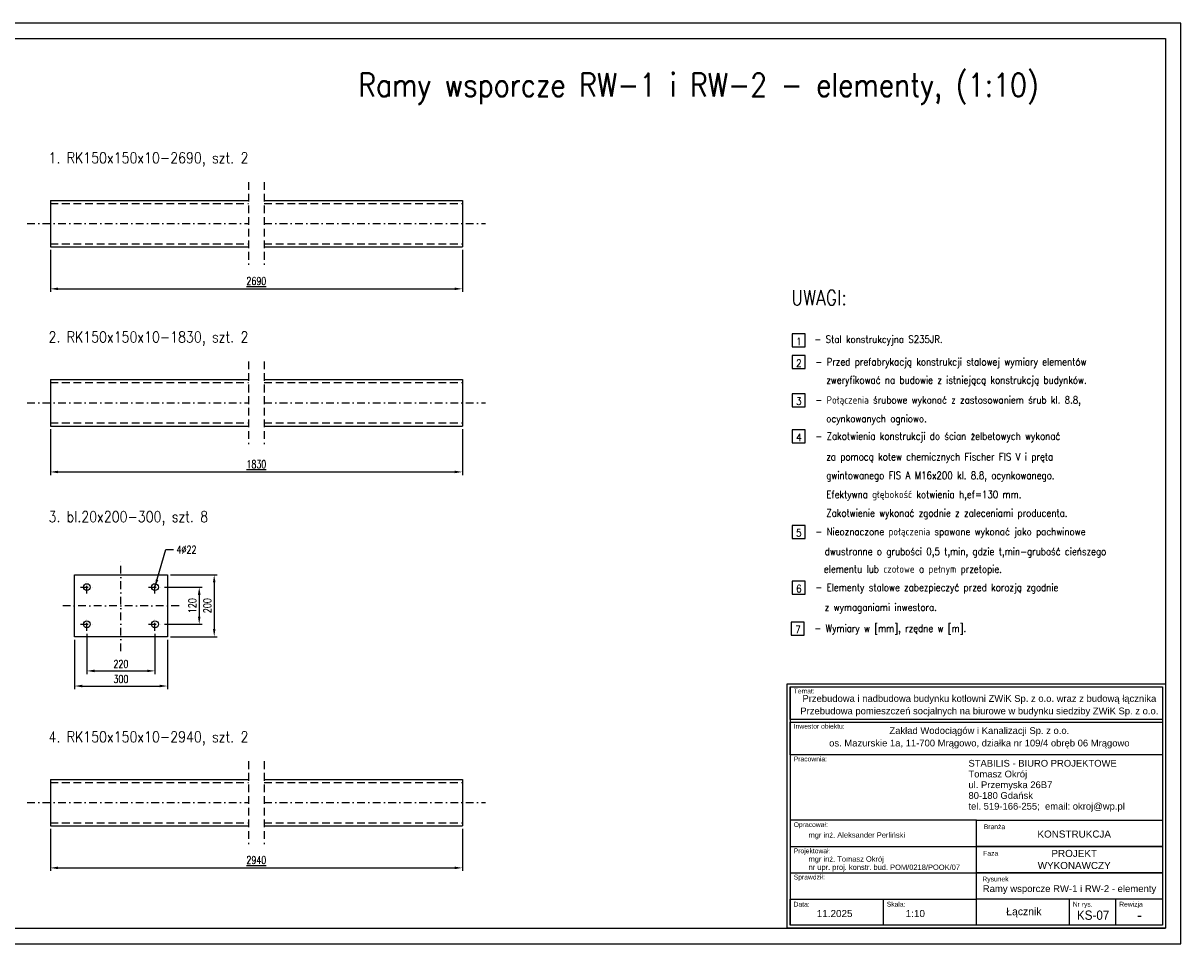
# Model space of a CAD drawing. Header units: centimetres. Extents: x 686402 to 1830517, y -1283654 to -666360.
# Tile 27 of 35: x 1763589 to 1767327, y -1039078 to -1036108. Entities that reach past the tile are written whole.
import ezdxf
from ezdxf.enums import TextEntityAlignment as Align

# ---------------------------------------------------------------- set-up
doc = ezdxf.new("R2010")
doc.units = ezdxf.units.CM
doc.header["$LTSCALE"] = 50
doc.header["$MEASUREMENT"] = 0
doc.linetypes.add('DASHDOT', pattern=[1, 0.5, -0.25, 0, -0.25])
doc.linetypes.add('DASHED', pattern=[0.75, 0.5, -0.25])
for name, color, linetype in [('0-Ramki', 2, 'Continuous'), ('5', 9, 'Continuous'), ('k_stal_niewid', 4, 'DASHED'), ('k_stal_opisy_5', 2, 'Continuous'), ('k_stal_osie', 1, 'DASHDOT'), ('k_stal_otwory', 1, 'DASHDOT'), ('k_stal_widok', 7, 'Continuous'), ('k_stal_wymiary', 3, 'Continuous')]:
    doc.layers.add(name, color=color, linetype=linetype)
doc.styles.add('ROMANS', font='ROMANS.SHX', dxfattribs={"width": 0.85})
doc.styles.add('standard2', font='ARIAL.TTF', dxfattribs={"height": 20})
doc.styles.add('TXT3', font='romans.shx', dxfattribs={"width": 0.75})
doc.dimstyles.new('Skala_1_10', dxfattribs={"dimscale": 10, "dimtxt": 2.5, "dimasz": 2.5, "dimexe": 1, "dimexo": 1, "dimgap": 1, "dimtad": 1, "dimdec": 0, "dimzin": 0, "dimdsep": 46, "dimtxsty": 'TXT3', "dimcen": 2.5, "dimadec": 0, "dimazin": 0, "dimtfac": 1, "dimtdec": 0, "dimtmove": 0, "dimatfit": 3, "dimfxl": 0, "dimtolj": 1, "dimtzin": 0, "dimarcsym": 0})

# ---------------------------------------------------------------- blocks, each defined once
blk = doc.blocks.new('*D933')
at = {"layer": 'Defpoints', "color": 0}
for p in [(1763677.3, -1036829.9), (1765007.3, -1036829.9), (1765007.3, -1036965.3)]:
    blk.add_point(p, dxfattribs=at)
at = {"layer": 'k_stal_wymiary', "color": 0, "lineweight": -2}
for p, q in [((1763677.3, -1036839.9), (1763677.3, -1036975.3)), ((1765007.3, -1036839.9), (1765007.3, -1036975.3)), ((1763702.3, -1036965.3), (1764982.3, -1036965.3))]:
    blk.add_line(p, q, dxfattribs=at)
at = {"layer": 'k_stal_wymiary', "color": 0}
for points in [[(1763702.3, -1036961.1), (1763702.3, -1036969.4), (1763677.3, -1036965.3)], [(1764982.3, -1036961.1), (1764982.3, -1036969.4), (1765007.3, -1036965.3)]]:
    blk.add_solid(points, dxfattribs=at)
at = {"layer": 'k_stal_wymiary', "color": 0, "insert": (1764342.3, -1036940.3), "char_height": 25, "attachment_point": 5, "style": 'TXT3'}
blk.add_mtext('\\A1;\\L2690', dxfattribs=at)
blk = doc.blocks.new('*D934')
at = {"layer": 'Defpoints', "color": 0}
for p in [(1763677.3, -1037407.8), (1765007.3, -1037407.8), (1765007.3, -1037556)]:
    blk.add_point(p, dxfattribs=at)
at = {"layer": 'k_stal_wymiary', "color": 0, "lineweight": -2}
for p, q in [((1763677.3, -1037417.8), (1763677.3, -1037566)), ((1765007.3, -1037417.8), (1765007.3, -1037566)), ((1763702.3, -1037556), (1764982.3, -1037556))]:
    blk.add_line(p, q, dxfattribs=at)
at = {"layer": 'k_stal_wymiary', "color": 0}
for points in [[(1763702.3, -1037551.9), (1763702.3, -1037560.2), (1763677.3, -1037556)], [(1764982.3, -1037551.9), (1764982.3, -1037560.2), (1765007.3, -1037556)]]:
    blk.add_solid(points, dxfattribs=at)
at = {"layer": 'k_stal_wymiary', "color": 0, "insert": (1764342.3, -1037531), "char_height": 25, "attachment_point": 5, "style": 'TXT3'}
blk.add_mtext('\\A1;\\L1830', dxfattribs=at)
blk = doc.blocks.new('*D935')
at = {"layer": 'Defpoints', "color": 0}
for p in [(1763755, -1038087.5), (1764055, -1038087.5), (1764055, -1038246.6)]:
    blk.add_point(p, dxfattribs=at)
at = {"layer": 'k_stal_wymiary', "color": 0, "lineweight": -2}
for p, q in [((1763755, -1038097.5), (1763755, -1038256.6)), ((1764055, -1038097.5), (1764055, -1038256.6)), ((1763780, -1038246.6), (1764030, -1038246.6))]:
    blk.add_line(p, q, dxfattribs=at)
at = {"layer": 'k_stal_wymiary', "color": 0}
for points in [[(1763780, -1038242.4), (1763780, -1038250.7), (1763755, -1038246.6)], [(1764030, -1038242.4), (1764030, -1038250.7), (1764055, -1038246.6)]]:
    blk.add_solid(points, dxfattribs=at)
at = {"layer": 'k_stal_wymiary', "color": 0, "insert": (1763905, -1038224.1), "char_height": 25, "attachment_point": 5, "style": 'TXT3'}
blk.add_mtext('\\A1;300', dxfattribs=at)
blk = doc.blocks.new('*D936')
at = {"layer": 'Defpoints', "color": 0}
for p in [(1763795, -1038068.2), (1764015, -1038068.2), (1764015, -1038197.8)]:
    blk.add_point(p, dxfattribs=at)
at = {"layer": 'k_stal_wymiary', "color": 0, "lineweight": -2}
for p, q in [((1763795, -1038078.2), (1763795, -1038207.8)), ((1764015, -1038078.2), (1764015, -1038207.8)), ((1763820, -1038197.8), (1763990, -1038197.8))]:
    blk.add_line(p, q, dxfattribs=at)
at = {"layer": 'k_stal_wymiary', "color": 0}
for points in [[(1763820, -1038193.7), (1763820, -1038202), (1763795, -1038197.8)], [(1763990, -1038193.7), (1763990, -1038202), (1764015, -1038197.8)]]:
    blk.add_solid(points, dxfattribs=at)
at = {"layer": 'k_stal_wymiary', "color": 0, "insert": (1763905, -1038175.3), "char_height": 25, "attachment_point": 5, "style": 'TXT3'}
blk.add_mtext('\\A1;220', dxfattribs=at)
blk = doc.blocks.new('*D937')
at = {"layer": 'Defpoints', "color": 0}
for p in [(1764055, -1037887.5), (1764055, -1038087.5), (1764206.2, -1038087.5)]:
    blk.add_point(p, dxfattribs=at)
at = {"layer": 'k_stal_wymiary', "color": 0, "lineweight": -2}
for p, q in [((1764065, -1037887.5), (1764216.2, -1037887.5)), ((1764206.2, -1037912.5), (1764206.2, -1038062.5)), ((1764065, -1038087.5), (1764216.2, -1038087.5))]:
    blk.add_line(p, q, dxfattribs=at)
at = {"layer": 'k_stal_wymiary', "color": 0}
for points in [[(1764202.1, -1037912.5), (1764210.4, -1037912.5), (1764206.2, -1037887.5)], [(1764202.1, -1038062.5), (1764210.4, -1038062.5), (1764206.2, -1038087.5)]]:
    blk.add_solid(points, dxfattribs=at)
at = {"layer": 'k_stal_wymiary', "color": 0, "insert": (1764183.7, -1037987.5), "char_height": 25, "attachment_point": 5, "rotation": 90, "style": 'TXT3'}
blk.add_mtext('\\A1;200', dxfattribs=at)
blk = doc.blocks.new('*D938')
at = {"layer": 'Defpoints', "color": 0}
for p in [(1764035.6, -1037927.5), (1764035.6, -1038047.5), (1764157.9, -1038047.5)]:
    blk.add_point(p, dxfattribs=at)
at = {"layer": 'k_stal_wymiary', "color": 0, "lineweight": -2}
for p, q in [((1764045.6, -1037927.5), (1764167.9, -1037927.5)), ((1764157.9, -1037952.5), (1764157.9, -1038022.5)), ((1764045.6, -1038047.5), (1764167.9, -1038047.5))]:
    blk.add_line(p, q, dxfattribs=at)
at = {"layer": 'k_stal_wymiary', "color": 0}
for points in [[(1764153.7, -1037952.5), (1764162.1, -1037952.5), (1764157.9, -1037927.5)], [(1764153.7, -1038022.5), (1764162.1, -1038022.5), (1764157.9, -1038047.5)]]:
    blk.add_solid(points, dxfattribs=at)
at = {"layer": 'k_stal_wymiary', "color": 0, "insert": (1764135.4, -1037987.5), "char_height": 25, "attachment_point": 5, "rotation": 90, "style": 'TXT3'}
blk.add_mtext('\\A1;120', dxfattribs=at)
blk = doc.blocks.new('*D944')
at = {"layer": 'Defpoints', "color": 0}
for p in [(1763677.3, -1038697.8), (1765007.3, -1038697.8), (1765007.3, -1038833.2)]:
    blk.add_point(p, dxfattribs=at)
at = {"layer": 'k_stal_wymiary', "color": 0, "lineweight": -2}
for p, q in [((1763677.3, -1038707.8), (1763677.3, -1038843.2)), ((1765007.3, -1038707.8), (1765007.3, -1038843.2)), ((1763702.3, -1038833.2), (1764982.3, -1038833.2))]:
    blk.add_line(p, q, dxfattribs=at)
at = {"layer": 'k_stal_wymiary', "color": 0}
for points in [[(1763702.3, -1038829.1), (1763702.3, -1038837.4), (1763677.3, -1038833.2)], [(1764982.3, -1038829.1), (1764982.3, -1038837.4), (1765007.3, -1038833.2)]]:
    blk.add_solid(points, dxfattribs=at)
at = {"layer": 'k_stal_wymiary', "color": 0, "insert": (1764342.3, -1038808.2), "char_height": 25, "attachment_point": 5, "style": 'TXT3'}
blk.add_mtext('\\A1;\\L2940', dxfattribs=at)

msp = doc.modelspace()

# ---------------------------------------------------------------- linework, layer by layer
at = {"layer": '0-Ramki', "color": 1}
for p, q in [((1763376.6, -1036158.2), (1767276.6, -1036158.2)), ((1767276.6, -1036158.2), (1767276.6, -1039028.2)), ((1763376.6, -1039028.2), (1767276.6, -1039028.2))]:
    msp.add_line(p, q, dxfattribs=at)
at = {"layer": '0-Ramki', "color": 2}
for p, q in [((1766065.9, -1038249), (1766065.9, -1039018.5)), ((1767266.9, -1038249), (1767266.9, -1039018.5)), ((1766667.5, -1038679.8), (1766065.9, -1038679.8)), ((1766065.9, -1038679.8), (1766065.9, -1038933.8)), ((1766667.5, -1038933.8), (1766667.5, -1038679.8)), ((1766065.9, -1038764.5), (1766667.5, -1038764.5)), ((1766065.9, -1038849.2), (1766667.5, -1038849.2)), ((1766667.5, -1038849.2), (1767266.9, -1038849.2)), ((1766065.9, -1038933.8), (1766667.5, -1038933.8)), ((1766065.9, -1039018.5), (1766065.9, -1038933.8)), ((1766366.7, -1039018.5), (1766366.7, -1038933.8)), ((1766667.5, -1039018.5), (1766667.5, -1038933.8)), ((1766967.2, -1039018.5), (1766967.2, -1038933.8)), ((1767117.1, -1039018.5), (1767117.1, -1038933.8)), ((1767266.9, -1038933.8), (1767266.9, -1039018.5)), ((1767266.9, -1039018.5), (1766065.9, -1039018.5))]:
    msp.add_line(p, q, dxfattribs=at)
at = {"layer": '0-Ramki', "color": 1}
msp.add_lwpolyline([(1766056.2, -1038239.2), (1767276.6, -1038239.2), (1767276.6, -1039028.2), (1766056.2, -1039028.2)], close=True, dxfattribs=at)
at = {"layer": '0-Ramki', "color": 2}
for points in [[(1766065.9, -1038249), (1767266.9, -1038249), (1767266.9, -1038354.4), (1766065.9, -1038354.4)], [(1766065.9, -1038362.7), (1767266.9, -1038362.7), (1767266.9, -1038468.1), (1766065.9, -1038468.1)], [(1766667.5, -1038679.8), (1767266.9, -1038679.8), (1767266.9, -1038764.5), (1766667.5, -1038764.5)], [(1766667.5, -1038764.5), (1767266.9, -1038764.5), (1767266.9, -1038849.2), (1766667.5, -1038849.2)], [(1766667.5, -1038849.2), (1767266.9, -1038849.2), (1767266.9, -1038933.8), (1766667.5, -1038933.8)]]:
    msp.add_lwpolyline(points, close=True, dxfattribs=at)
at = {"layer": '5'}
for points in [[(1766071.9, -1037152.6), (1766113.7, -1037152.6), (1766113.7, -1037110.8), (1766071.9, -1037110.8)], [(1766071.9, -1037222.5), (1766113.7, -1037222.5), (1766113.7, -1037180.6), (1766071.9, -1037180.6)], [(1766071.9, -1037345.4), (1766113.7, -1037345.4), (1766113.7, -1037303.5), (1766071.9, -1037303.5)], [(1766071.9, -1037462.3), (1766113.7, -1037462.3), (1766113.7, -1037420.4), (1766071.9, -1037420.4)], [(1766071.9, -1037770.2), (1766113.7, -1037770.2), (1766113.7, -1037728.3), (1766071.9, -1037728.3)], [(1766071.9, -1037950.2), (1766113.7, -1037950.2), (1766113.7, -1037908.3), (1766071.9, -1037908.3)], [(1766068.9, -1038082.1), (1766110.8, -1038082.1), (1766110.8, -1038040.2), (1766068.9, -1038040.2)]]:
    msp.add_lwpolyline(points, close=True, dxfattribs=at)
at = {"layer": 'Defpoints'}
msp.add_lwpolyline([(1763126.6, -1039078.2), (1767326.6, -1039078.2), (1767326.6, -1036108.2), (1763126.6, -1036108.2)], close=True, dxfattribs=at)
at = {"layer": 'k_stal_niewid'}
for p, q in [((1764317.3, -1036621.4), (1764317.3, -1036888.3)), ((1764367.3, -1036621.4), (1764367.3, -1036888.3)), ((1763677.3, -1036689.9), (1764317.3, -1036689.9)), ((1764367.3, -1036689.9), (1765007.3, -1036689.9)), ((1763677.3, -1036819.9), (1764317.3, -1036819.9)), ((1764367.3, -1036819.9), (1765007.3, -1036819.9)), ((1764317.3, -1037199.4), (1764317.3, -1037466.3)), ((1764367.3, -1037199.4), (1764367.3, -1037466.3)), ((1763677.3, -1037267.8), (1764317.3, -1037267.8)), ((1764367.3, -1037267.8), (1765007.3, -1037267.8)), ((1763677.3, -1037397.8), (1764317.3, -1037397.8)), ((1764367.3, -1037397.8), (1765007.3, -1037397.8)), ((1764317.3, -1038489.4), (1764317.3, -1038756.3)), ((1764367.3, -1038489.4), (1764367.3, -1038756.3)), ((1763677.3, -1038557.8), (1764317.3, -1038557.8)), ((1764367.3, -1038557.8), (1765007.3, -1038557.8)), ((1763677.3, -1038687.8), (1764317.3, -1038687.8)), ((1764367.3, -1038687.8), (1765007.3, -1038687.8))]:
    msp.add_line(p, q, dxfattribs=at)
at = {"layer": 'k_stal_osie'}
for p, q in [((1763602.3, -1036754.9), (1764317.3, -1036754.9)), ((1764367.3, -1036754.9), (1765082.3, -1036754.9)), ((1763602.3, -1037332.8), (1764317.3, -1037332.8)), ((1764367.3, -1037332.8), (1765082.3, -1037332.8)), ((1763905, -1038134.1), (1763905, -1037840.9)), ((1764092.8, -1037987.5), (1763717.1, -1037987.5)), ((1763602.3, -1038622.8), (1764317.3, -1038622.8)), ((1764367.3, -1038622.8), (1765082.3, -1038622.8))]:
    msp.add_line(p, q, dxfattribs=at)
at = {"layer": 'k_stal_otwory'}
for p, q in [((1763795, -1037948.2), (1763795, -1037906.9)), ((1764015, -1037948.2), (1764015, -1037906.9)), ((1763774.3, -1037927.5), (1763815.6, -1037927.5)), ((1763994.3, -1037927.5), (1764035.6, -1037927.5)), ((1763795, -1038068.2), (1763795, -1038026.9)), ((1764015, -1038068.2), (1764015, -1038026.9)), ((1763774.3, -1038047.5), (1763815.6, -1038047.5)), ((1763994.3, -1038047.5), (1764035.6, -1038047.5))]:
    msp.add_line(p, q, dxfattribs=at)
at = {"layer": 'k_stal_widok'}
for p, q in [((1763677.3, -1036679.9), (1764317.3, -1036679.9)), ((1763677.3, -1036679.9), (1763677.3, -1036829.9)), ((1764367.3, -1036679.9), (1765007.3, -1036679.9)), ((1765007.3, -1036679.9), (1765007.3, -1036829.9)), ((1763677.3, -1036829.9), (1764317.3, -1036829.9)), ((1764367.3, -1036829.9), (1765007.3, -1036829.9)), ((1763677.3, -1037257.8), (1764317.3, -1037257.8)), ((1763677.3, -1037257.8), (1763677.3, -1037407.8)), ((1764367.3, -1037257.8), (1765007.3, -1037257.8)), ((1765007.3, -1037257.8), (1765007.3, -1037407.8)), ((1763677.3, -1037407.8), (1764317.3, -1037407.8)), ((1764367.3, -1037407.8), (1765007.3, -1037407.8)), ((1763677.3, -1038547.8), (1764317.3, -1038547.8)), ((1763677.3, -1038547.8), (1763677.3, -1038697.8)), ((1764367.3, -1038547.8), (1765007.3, -1038547.8)), ((1765007.3, -1038547.8), (1765007.3, -1038697.8)), ((1763677.3, -1038697.8), (1764317.3, -1038697.8)), ((1764367.3, -1038697.8), (1765007.3, -1038697.8))]:
    msp.add_line(p, q, dxfattribs=at)
msp.add_lwpolyline([(1764055, -1038087.5), (1763755, -1038087.5), (1763755, -1037887.5), (1764055, -1037887.5)], close=True, dxfattribs=at)
for centre in [(1763795, -1037927.5), (1764015, -1037927.5), (1763795, -1038047.5), (1764015, -1038047.5)]:
    msp.add_circle(centre, 11, dxfattribs=at)

# ---------------------------------------------------------------- texts
at = {"layer": '0-Ramki', "color": 1, "style": 'standard2'}
for s, height, p in [('Temat:', 15.57, (1766077, -1038262.7)), ('Inwestor obiektu:', 15.568, (1766077, -1038376.4)), ('Pracownia:', 15.57, (1766077, -1038481.8)), ('STABILIS - BIURO PROJEKTOWE', 21.795, (1766641, -1038495.8)), ('Tomasz Okrój', 21.795, (1766641, -1038530.5)), ('ul. Przemyska 26B7', 21.795, (1766641, -1038565.1)), ('80-180 Gdańsk', 21.795, (1766641, -1038599.7)), ('tel. 519-166-255;  email: okroj@wp.pl', 21.795, (1766641, -1038634.4)), ('Opracował:', 15.57, (1766077, -1038693.5)), ('mgr inż. Aleksander Perliński', 17.297, (1766124.9, -1038727.2)), ('Projektował:', 15.568, (1766077, -1038778.2)), ('mgr inż. Tomasz Okrój', 17.297, (1766124.9, -1038804.6)), ('nr upr. proj. konstr. bud. POM/0218/POOK/07', 17.297, (1766124.9, -1038831.2)), ('Sprawdził:', 15.57, (1766077, -1038862.9)), ('Data:', 15.57, (1766076.6, -1038950.4)), ('Skala:', 15.57, (1766377.3, -1038950.4)), ('Nr rys.', 15.57, (1766977.8, -1038950.4)), ('Rewizja', 15.57, (1767127.7, -1038950.4))]:
    msp.add_text(s, height=height, rotation=360, dxfattribs=at).set_placement(p, align=Align.MIDDLE_LEFT)
for s, height, p in [('Branża', 15.57, (1766725, -1038700.5)), ('KONSTRUKCJA', 22.832, (1766982.4, -1038724.1)), ('PROJEKT', 22.83, (1766982.4, -1038786.6)), ('Faza', 15.57, (1766713, -1038786.3)), ('WYKONAWCZY', 22.83, (1766982.4, -1038825.5)), ('Rysunek', 15.57, (1766728.3, -1038869.2)), ('Ramy wsporcze RW-1 i RW-2 - elementy', 22, (1766967.2, -1038900.2)), ('Łącznik', 24, (1766819.9, -1038973.8)), ('11.2025', 22.83, (1766209.1, -1038980.5)), ('1:10', 22.83, (1766469.6, -1038980.5)), ('-', 36.3, (1767193.4, -1038985.8))]:
    msp.add_text(s, height=height, rotation=360, dxfattribs=at).set_placement(p, align=Align.MIDDLE_CENTER)
at = {"layer": '0-Ramki', "color": 1, "style": 'standard2', "width": 0.9}
msp.add_text('KS-07', height=30, rotation=360, dxfattribs=at).set_placement((1767043.5, -1038985.8), align=Align.MIDDLE_CENTER)
at = {"layer": '0-Ramki', "color": 1, "width": 1336.4, "attachment_point": 2, "style": 'standard2'}
for s, insert, char_height in [('{\\fArial|b0|i0|c238|p34;Przebudowa i nadbudowa budynku kotłowni ZWiK Sp. z o.o. wraz z budową łącznika}', (1766676.2, -1038275.8), 21.7946), ('{\\fArial|b0|i0|c238|p34;Przebudowa pomieszczeń socjalnych na biurowe w budynku siedziby ZWiK Sp. z o.o.}', (1766676.2, -1038316), 21.7946), ('{\\fArial|b0|i0|c238|p34;Zakład Wodociągów i Kanalizacji Sp. z o.o.}', (1766676.2, -1038379.4), 21.795), ('{\\fArial|b0|i0|c238|p34;os. Mazurskie 1a, 11-700 Mrągowo, działka nr 109/4 obręb 06 Mrągowo}', (1766676.2, -1038419.7), 21.795)]:
    msp.add_mtext(s, dxfattribs=dict(at, insert=insert, char_height=char_height))
at = {"layer": '5', "style": 'ROMANS', "width": 0.85}
for s, p in [('- Stal konstrukcyjna S235JR. ', (1766143.5, -1037139.9)), ('- Przed prefabrykacją konstrukcji stalowej wymiary elementów ', (1766146.5, -1037212.8)), ('zweryfikować na budowie z istniejącą konstrukcją budynków.', (1766182, -1037271.3)), ('- Połączenia śrubowe wykonać z zastosowaniem śrub kl. 8.8, ', (1766146.5, -1037335.7)), ('ocynkowanych ogniowo. ', (1766182, -1037395.9)), ('- Zakotwienia konstrukcji do ścian żelbetowych wykonać', (1766146.5, -1037452.5)), ('za pomocą kotew chemicznych Fischer FIS V i pręta', (1766182, -1037519)), ('gwintowanego FIS A M16x200 kl. 8.8, ocynkowanego.', (1766182, -1037579)), ('Efektywna głębokość kotwienia h,ef=130 mm.', (1766182, -1037640.4)), ('Zakotwienie wykonać zgodnie z zaleceniami producenta.', (1766182, -1037700.4)), ('- Nieoznaczone połączenia spawane wykonać jako pachwinowe', (1766146.5, -1037760.4)), ('  dwustronne o grubości 0,5 t,min, gdzie t,min-grubość cieńszego', (1766149.2, -1037824.5)), ('  elementu lub czołowe o pełnym przetopie. ', (1766146.5, -1037881.1)), ('- Elementy stalowe zabezpieczyć przed korozją zgodnie ', (1766146.5, -1037940.4)), ('  z wymaganiami inwestora.', (1766149.2, -1038004.5)), ('- Wymiary w [mm], rzędne w [m].', (1766143.6, -1038072.3))]:
    msp.add_text(s, height=23.94, dxfattribs=at).set_placement(p)
for tag, p in [('1', (1766093.6, -1037146.9)), ('2', (1766093.6, -1037216.8)), ('3', (1766093.6, -1037339.7)), ('4', (1766093.6, -1037456.5)), ('5', (1766093.6, -1037764.4)), ('6', (1766093.6, -1037944.4)), ('7', (1766090.7, -1038076.3))]:
    msp.add_attdef(tag, text='1', height=23.9, dxfattribs=at).set_placement(p, align=Align.CENTER)
at = {"layer": 'k_stal_opisy_5', "ltscale": 0.6, "style": 'ROMANS', "width": 0.85}
msp.add_text('Ramy wsporcze RW-1 i RW-2 - elementy, (1:10)', height=75, dxfattribs=at).set_placement((1764671.4, -1036344.9))
at = {"layer": 'k_stal_opisy_5', "color": 2, "style": 'ROMANS', "width": 0.85}
msp.add_text('UWAGI:', height=47.88, dxfattribs=at).set_placement((1766068.8, -1037017.7))
at = {"layer": 'k_stal_wymiary', "style": 'ROMANS', "width": 0.85}
for s, p in [('1. RK150x150x10-2690, szt. 2', (1763671.4, -1036560.1)), ('2. RK150x150x10-1830, szt. 2', (1763671.4, -1037138.1)), ('3. bl.20x200-300, szt. 8', (1763671.4, -1037717.9)), ('4. RK150x150x10-2940, szt. 2', (1763671.4, -1038428.1))]:
    msp.add_text(s, height=35, dxfattribs=at).set_placement(p)
at = {"layer": 'k_stal_wymiary', "insert": (1764084.6, -1037793.8), "char_height": 25, "width": 101, "attachment_point": 1, "style": 'TXT3'}
msp.add_mtext('\\A1;4%%c22', dxfattribs=at)

# ---------------------------------------------------------------- dimensions: what is measured, and where the dimension line sits
at = {"layer": 'k_stal_wymiary'}
for base, p1, p2, text, picture, middle in [((1765007.3, -1036965.3), (1763677.3, -1036829.9), (1765007.3, -1036829.9), '\\L2690', '*D933', (1764342.3, -1036940.3)), ((1765007.3, -1037556), (1763677.3, -1037407.8), (1765007.3, -1037407.8), '\\L1830', '*D934', (1764342.3, -1037531)), ((1765007.3, -1038833.2), (1763677.3, -1038697.8), (1765007.3, -1038697.8), '\\L2940', '*D944', (1764342.3, -1038808.2))]:
    dim = msp.add_linear_dim(base=base, p1=p1, p2=p2, text=text, dimstyle='Skala_1_10', dxfattribs=at)
    dim.commit()
    dim.dimension.update_dxf_attribs({"geometry": picture, "text_midpoint": middle})
for base, p1, p2, picture, middle in [((1764206.2, -1038087.5), (1764055, -1037887.5), (1764055, -1038087.5), '*D937', (1764183.7, -1037987.5)), ((1764157.9, -1038047.5), (1764035.6, -1037927.5), (1764035.6, -1038047.5), '*D938', (1764135.4, -1037987.5))]:
    dim = msp.add_linear_dim(base=base, p1=p1, p2=p2, angle=90, dimstyle='Skala_1_10', dxfattribs=at)
    dim.commit()
    dim.dimension.update_dxf_attribs({"geometry": picture, "text_midpoint": middle})
for base, p1, p2, picture, middle in [((1764055, -1038246.6), (1763755, -1038087.5), (1764055, -1038087.5), '*D935', (1763905, -1038224.1)), ((1764015, -1038197.8), (1763795, -1038068.2), (1764015, -1038068.2), '*D936', (1763905, -1038175.3))]:
    dim = msp.add_linear_dim(base=base, p1=p1, p2=p2, dimstyle='Skala_1_10', dxfattribs=at)
    dim.commit()
    dim.dimension.update_dxf_attribs({"geometry": picture, "text_midpoint": middle})

# ---------------------------------------------------------------- leaders
at = {"layer": 'k_stal_wymiary', "annotation_type": 0, "has_hookline": 1, "hookline_direction": 0, "text_width": 65.2}
msp.add_leader([(1764015, -1037927.5), (1764049.6, -1037806.3), (1764074.6, -1037806.3)], dimstyle='Skala_1_10', override={"dimgap": 1, "dimtad": 0}, dxfattribs=at)

doc.saveas('drawing.dxf')
